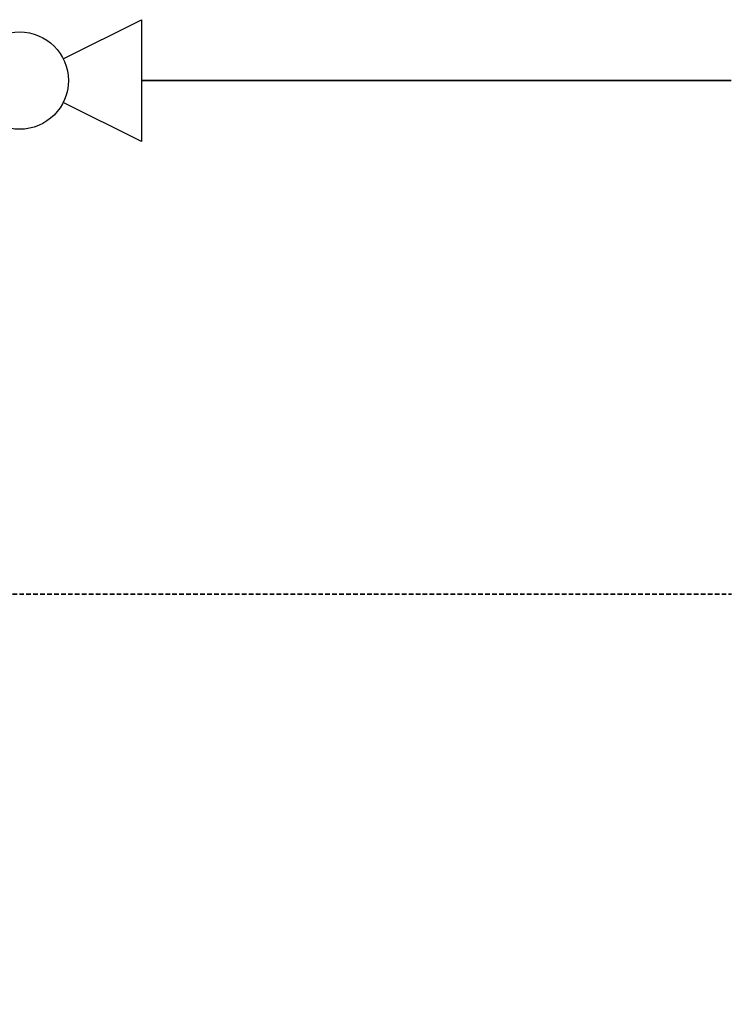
# Model space of a CAD drawing. Header units: millimetres. Extents: x 60394 to 199354, y 20895 to 166073.
# Tile 109 of 256: x 94974 to 95267, y 27020 to 27425. Entities that reach past the tile are written whole.
import ezdxf

# ---------------------------------------------------------------- set-up
doc = ezdxf.new("R2010")
doc.units = ezdxf.units.MM
doc.linetypes.add('VERDECKT', pattern=[9.525, 6.35, -3.175])
for name, color, linetype, lineweight in [('UT_KOTY - DIMENZE', 7, 'Continuous', 5), ('UT_SCHÉMA_PŘÍVOD', 10, 'Continuous', 35), ('UT_SCHÉMA_SYMBOLY', 7, 'Continuous', 25), ('UT_SCHÉMA_ZPÁTEČKA', 172, 'VERDECKT', 35)]:
    doc.layers.add(name, color=color, linetype=linetype, lineweight=lineweight)
doc.styles.add('ISOCP 2.5', font='isocp.shx', dxfattribs={"width": 0.6, "height": 2.5})

msp = doc.modelspace()

# ---------------------------------------------------------------- linework, layer by layer
at = {"layer": 'UT_SCHÉMA_PŘÍVOD'}
msp.add_line((95024.23, 27399.56), (95266.61, 27399.56), dxfattribs=at)
at = {"layer": 'UT_SCHÉMA_SYMBOLY'}
for p, q in [((94992.12, 27408.5), (95024.23, 27424.56)), ((95024.23, 27424.56), (95024.23, 27374.56)), ((95024.23, 27374.56), (94992.12, 27390.61))]:
    msp.add_line(p, q, dxfattribs=at)
msp.add_circle((94974.23, 27399.56), 20, dxfattribs=at)
at = {"layer": 'UT_SCHÉMA_ZPÁTEČKA', "ltscale": 0.3}
msp.add_line((94722.63, 27188.64), (95266.71, 27188.64), dxfattribs=at)

# ---------------------------------------------------------------- texts
at = {"layer": 'UT_KOTY - DIMENZE', "insert": (96405.68, 27177.71), "char_height": 125, "attachment_point": 3, "style": 'ISOCP 2.5'}
msp.add_mtext('PEX 32x4,7-IZ30', dxfattribs=at)

doc.saveas('drawing.dxf')
